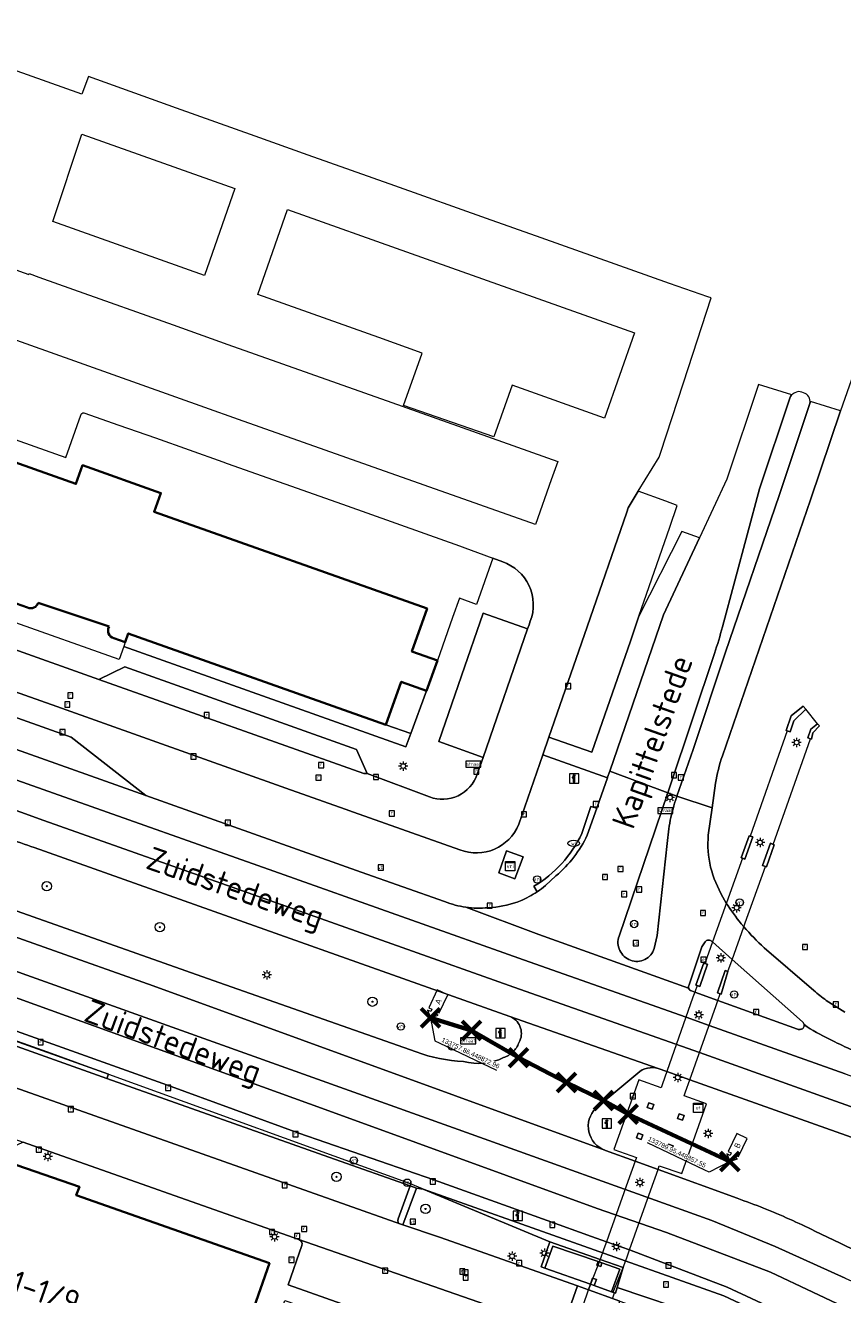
# Model space of a CAD drawing. Header units: metres. Extents: x 16782 to 273682, y 333890 to 591828.
# Tile 5 of 6: x 133714 to 133802, y 448843 to 448979. Entities that reach past the tile are written whole.
import ezdxf
from ezdxf.enums import TextEntityAlignment as Align

# ---------------------------------------------------------------- set-up
doc = ezdxf.new("R2010")
doc.units = ezdxf.units.M
doc.header["$LTSCALE"] = 2
doc.header["$PDMODE"] = 3
doc.header["$PDSIZE"] = 1
for name, color, linetype, lineweight in [('B-OI-GR-BOOM-S', 90, 'Continuous', 25), ('B-OI-GR-GROENVOORZIENING-GV', 80, 'Continuous', 18), ('B-OI-IE-MEUBILAIR_WEGMEUBILAIR-S', 7, 'Continuous', 25), ('B-OI-IE-MEUBILAIR_WEGMEUBILAIR_VERKEERSBORD-S', 7, 'Continuous', 25), ('B-OI-IE-TERREINAFSCHEIDING_KUNSTMATIG_HEKWERK-G', 20, 'IE-TERREINAFSCHEIDING-KUNSTMATIG', 18), ('B-OI-IE-TERREINAFSCHEIDING_KUNSTMATIG_MUUR-GV', 90, 'Continuous', 18), ('B-OI-KL-ET_KAST-S', 10, 'Continuous', 25), ('B-OI-KL-ET_LS_OV_LICHTMAST-S', 190, 'Continuous', 25), ('B-OI-KL-WATER-S', 170, 'Continuous', 25), ('B-OI-KW-KUNSTWERK_DEK-GV', 170, 'Continuous', 18), ('B-OI-KW-KUNSTWERK_PIJLER-GV', 170, 'Continuous', 18), ('B-OI-OG-BEBOUWING-GV', 7, 'Continuous', 35), ('B-OI-OG-BEBOUWING-T18', 10, 'Continuous', 18), ('B-OI-OG-TOPOGRAFIE-T18', 10, 'Continuous', 18), ('B-OI-RI-GWA_RIOOLPUT-S', 30, 'Continuous', 25), ('B-OI-VH-ONVERHARD-GV', 252, 'Continuous', 18), ('B-OI-VH-VERHARDING_GESLOTEN-GV', 252, 'Continuous', 18), ('B-OI-VH-VERHARDING_OPEN-GV', 252, 'Continuous', 18), ('B-OI-VW-VRI-S', 160, 'Continuous', 25), ('BOORLIJN', 1, 'Continuous', 70), ('MAATVOERING', 170, 'Continuous', 18)]:
    doc.layers.add(name, color=color, linetype=linetype, lineweight=lineweight)
doc.styles.add('DrillControl', font='isocpeur.ttf')
doc.styles.add('NLCS-ISO', font='NLCS-ISO.ttf')
doc.styles.add('NLCS-ISO-M200-T50', font='NLCS-ISO.ttf', dxfattribs={"height": 2.5})
doc.styles.get("Standard").update_dxf_attribs({"font": 'arial.ttf'})
doc.linetypes.add('IE-TERREINAFSCHEIDING-KUNSTMATIG', pattern='A,4,[82,NLCS.SHX,S=0.75,R=90,X=0,Y=0],4,-2', length=10)
doc.dimstyles.new('ISO-5_L', dxfattribs={"dimscale": 0.2, "dimtxt": 2.5, "dimasz": 2.5, "dimexe": 1.25, "dimexo": 0.625, "dimtad": 1, "dimjust": 2, "dimtxsty": 'Standard', "dimcen": 2.5, "dimclrd": 256, "dimclre": 256, "dimclrt": 256, "dimadec": 0, "dimazin": 0, "dimtfac": 1, "dimtmove": 0, "dimatfit": 3, "dimfxl": 1, "dimtfill": 1, "dimlwd": -1, "dimlwe": -1, "dimarcsym": 0})

# ---------------------------------------------------------------- blocks, each defined once
blk = doc.blocks.new('SIE-WEG_VERKEERSBORD_STRAATNAAM-SO')
at = {"color": 0, "linetype": 'ByBlock', "lineweight": 18}
blk.add_lwpolyline([(-3.25, -1.25), (3.25, -1.25), (3.25, 1.25), (-3.25, 1.25)], close=True, dxfattribs=at)
at = {"color": 0, "linetype": 'ByBlock', "lineweight": 18, "style": 'NLCS-ISO'}
blk.add_text('straat', height=1.5, dxfattribs=at).set_placement((0, 0.15), align=Align.MIDDLE_CENTER)
blk = doc.blocks.new('SIE-WEG_VERKEERSBORD-SO')
at = {"color": 0, "linetype": 'ByBlock', "lineweight": 18}
blk.add_lwpolyline([(-1.125, -1.125), (1.125, -1.125), (1.125, 1.125), (-1.125, 1.125)], close=True, dxfattribs=at)
at = {"color": 0, "linetype": 'ByBlock', "lineweight": 18, "style": 'NLCS-ISO'}
blk.add_text('vb', height=1.5, dxfattribs=at).set_placement((0, 0), align=Align.MIDDLE_CENTER)
blk = doc.blocks.new('SIE-WEG_VERKEERSBORD_INFORMATIE-SO')
at = {"linetype": 'ByBlock', "lineweight": 18}
h = blk.add_hatch(color=0, dxfattribs=at)
h.dxf.hatch_style = 1
h.paths.add_polyline_path([(0.32, 0.49), (-0.82, 0.49), (-0.82, 0.19), (-0.32, 0.19), (-0.32, -1.62), (0.32, -1.62)])
h = blk.add_hatch(color=0, dxfattribs=at)
h.dxf.hatch_style = 1
edge = h.paths.add_edge_path()
edge.add_arc((0, 1.25), 0.373, 0, 360)
at = {"color": 0, "linetype": 'ByBlock', "lineweight": 18}
for points in [[(-2, -2), (2, -2), (2, 2), (-2, 2)], [(0.32, 0.49), (-0.82, 0.49), (-0.82, 0.19), (-0.32, 0.19), (-0.32, -1.62), (0.32, -1.62)]]:
    blk.add_lwpolyline(points, close=True, dxfattribs=at)
blk.add_circle((0, 1.25), 0.373, dxfattribs=at)
blk = doc.blocks.new('SKL-ET_KAST_ELEKTRA-SO')
at = {"color": 0, "linetype": 'ByBlock', "lineweight": 18}
for points in [[(-2, 2), (2, 2), (2, 1.68), (-2, 1.68)], [(-2, 1.52), (2, 1.52), (2, -2), (-2, -2)]]:
    blk.add_lwpolyline(points, close=True, dxfattribs=at)
at = {"color": 0, "linetype": 'ByBlock', "lineweight": 18, "style": 'NLCS-ISO'}
blk.add_text('et', height=1.5, dxfattribs=at).set_placement((0, 0), align=Align.MIDDLE_CENTER)
blk = doc.blocks.new('SKL-VRI_TERREINKAST-SO')
at = {"lineweight": 18}
for points in [[(-2, 2), (2, 2), (2, 1.68), (-2, 1.68)], [(-2, 1.52), (2, 1.52), (2, -2), (-2, -2)]]:
    blk.add_lwpolyline(points, close=True, dxfattribs=at)
at = {"lineweight": 18, "style": 'NLCS-ISO'}
blk.add_text('vri', height=1.8, dxfattribs=at).set_placement((0, 0), align=Align.MIDDLE_CENTER)
blk = doc.blocks.new('SKL-VRI_PAAL-SO')
at = {"lineweight": 18}
blk.add_circle((0, 0), 1.59, dxfattribs=at)
at = {"lineweight": 18, "style": 'NLCS-ISO'}
blk.add_text('vri', height=1.8, dxfattribs=at).set_placement((-0.06, 0.08), align=Align.MIDDLE_CENTER)
blk = doc.blocks.new('SKL-ET_OV_LICHTMAST-SO')
at = {"color": 0, "linetype": 'ByBlock', "lineweight": 18}
for points in [[(-1.25, 0), (-2, 0)], [(-1.41, 1.41), (-0.88, 0.88)], [(0, 2), (0, 1.25)], [(0.88, 0.88), (1.41, 1.41)], [(2, 0), (1.25, 0)], [(-1.41, -1.41), (-0.88, -0.88)], [(0, -1.25), (0, -2)], [(0.88, -0.88), (1.41, -1.41)]]:
    blk.add_lwpolyline(points, dxfattribs=at)
blk.add_circle((0, 0), 1, dxfattribs=at)
blk = doc.blocks.new('SRI-PUT_INSPECTIEPUT_RIOOLPUT-SO')
at = {"color": 0, "linetype": 'ByBlock', "lineweight": 18}
blk.add_lwpolyline([(-1.12, -1.12), (1.12, -1.12), (1.12, 1.12), (-1.12, 1.12)], close=True, dxfattribs=at)
at = {"color": 0, "linetype": 'ByBlock', "lineweight": 18, "style": 'NLCS-ISO'}
blk.add_text('r', height=1.5, dxfattribs=at).set_placement((0, 0.28), align=Align.MIDDLE_CENTER)
blk = doc.blocks.new('SKL-WATER_WATERLEIDINGPUT-SO')
at = {"color": 0, "linetype": 'ByBlock', "lineweight": 18}
blk.add_ellipse((0, 0), major_axis=(2.5, 0), ratio=0.54, dxfattribs=at)
at = {"color": 0, "linetype": 'ByBlock', "lineweight": 18, "style": 'NLCS-ISO'}
blk.add_text('wl', height=1.5, dxfattribs=at).set_placement((0, 0), align=Align.MIDDLE_CENTER)
blk = doc.blocks.new('SGR-BOOM_01-SO')
at = {"linetype": 'ByBlock', "lineweight": 18}
h = blk.add_hatch(color=0, dxfattribs=at)
h.dxf.hatch_style = 1
edge = h.paths.add_edge_path()
edge.add_arc((0, 0), 0.25, 0, 360)
at = {"color": 0, "linetype": 'ByBlock', "lineweight": 18}
for radius in [2, 0.25]:
    blk.add_circle((0, 0), radius, dxfattribs=at)
blk = doc.blocks.new('A-INTREDE')
at = {"color": 7}
blk.add_lwpolyline([(0, 0), (0.62, 0.62), (0.25, 0.62), (0.25, 0.9), (0.62, 0.9), (0.62, 3.03), (-0.63, 3.03), (-0.63, 0.9), (-0.25, 0.9), (-0.25, 0.62), (-0.63, 0.62)], close=True, dxfattribs=at)
at = {"color": 7, "linetype": 'Continuous', "style": 'DrillControl'}
blk.add_text('A', height=0.625, rotation=90, dxfattribs=at).set_placement((0, 1.65), align=Align.MIDDLE_LEFT)
blk = doc.blocks.new('B-UITTREDE')
at = {"color": 7}
blk.add_lwpolyline([(0, 0), (0.62, 0.62), (0.25, 0.62), (0.25, 0.9), (0.62, 0.9), (0.62, 3.03), (-0.63, 3.03), (-0.63, 0.9), (-0.25, 0.9), (-0.25, 0.62), (-0.63, 0.62)], close=True, dxfattribs=at)
at = {"color": 7, "linetype": 'Continuous', "style": 'DrillControl'}
blk.add_text('B', height=0.625, rotation=90, dxfattribs=at).set_placement((0, 1.65), align=Align.MIDDLE_LEFT)

msp = doc.modelspace()

# ---------------------------------------------------------------- linework, layer by layer
at = {"layer": 'B-OI-GR-GROENVOORZIENING-GV', "flags": 128}
for points in [[(133710.43, 448871.06), (133710.41, 448870.99), (133723.19, 448866.46), (133723.35, 448866.93), (133710.19, 448871.62), (133688.56, 448879.3), (133666.96, 448886.97), (133654.72, 448891.32), (133634.94, 448898.41), (133620.65, 448903.51), (133605.83, 448908.81), (133596.07, 448912.26), (133582.81, 448916.97), (133575.01, 448919.56), (133574.85, 448919.09), (133574.67, 448918.54), (133582.73, 448915.73), (133604.12, 448908.23), (133648.83, 448892.31), (133650.19, 448891.88), (133662.52, 448887.9), (133663.9, 448887.36), (133695.95, 448875.99), (133709.74, 448871.3)], [(133725.48, 448914.18), (133725.15, 448913.23), (133724.99, 448912.78), (133755.22, 448902.03), (133755.75, 448903.45), (133753.09, 448904.39)], [(133781.8, 448863.67), (133781.62, 448863.16), (133781.1, 448863.35), (133781.29, 448863.86)], [(133784.88, 448861.98), (133784.36, 448862.17), (133784.54, 448862.68), (133785.06, 448862.5)], [(133780.12, 448860.59), (133780.64, 448860.4), (133780.46, 448859.9), (133779.94, 448860.08)], [(133783.2, 448858.92), (133783.38, 448859.41), (133783.9, 448859.23), (133783.72, 448858.73)], [(133754.92, 448850.76), (133758.84, 448849.45), (133773.62, 448844.21), (133774.8, 448843.79), (133775.01, 448844.4), (133770.14, 448846.13), (133769.74, 448846.27), (133770.68, 448848.96), (133757.1, 448854.59), (133756.37, 448854.68)], [(133791.64, 448839.14), (133808.49, 448833.07), (133814.29, 448827.94), (133849.44, 448815.41), (133851.78, 448814.58), (133882.02, 448803.45), (133904.42, 448795.32), (133917.34, 448790.59), (133916.45, 448791.56), (133914.7, 448792.46), (133882.8, 448803.77), (133850.75, 448815.1), (133848.58, 448815.97), (133830.8, 448823.7), (133789.31, 448843.15), (133757.1, 448854.59), (133770.68, 448848.96), (133776.07, 448847.06), (133778.54, 448846.18), (133777.88, 448844.05), (133787, 448840.96)], [(133774.8, 448843.79), (133775.3, 448843.61), (133776.5, 448843.19), (133778.18, 448842.59), (133786.54, 448839.62), (133787, 448840.96), (133777.88, 448844.05), (133777.7, 448843.45), (133777.61, 448843.48), (133777.28, 448843.6), (133775.42, 448844.26), (133775.01, 448844.4)]]:
    msp.add_lwpolyline(points, close=True, dxfattribs=at)
for points in [[(133575.19, 448920.05), (133575.01, 448919.56), (133582.81, 448916.97), (133596.07, 448912.26), (133605.83, 448908.81), (133620.65, 448903.51), (133634.94, 448898.41), (133654.72, 448891.32), (133666.96, 448886.97), (133688.56, 448879.3), (133710.19, 448871.62), (133723.35, 448866.93), (133723.19, 448866.46), (133747.59, 448857.81), (133755.71, 448854.93), (133756.37, 448854.68), (133757.1, 448854.59), (133789.31, 448843.15), (133830.8, 448823.7)], [(133809.27, 448834.94), (133800.63, 448838.99), (133789.69, 448844.07), (133784.53, 448846.05), (133779.21, 448848.07), (133776.74, 448848.94), (133775.12, 448849.51), (133770.39, 448851.24), (133758.23, 448855.6), (133743.75, 448860.61), (133729.68, 448865.75), (133692.88, 448878.91), (133652.04, 448893.34), (133646.58, 448895.28), (133606.53, 448909.52), (133589.74, 448915.44), (133580.76, 448918.45), (133577.26, 448919.5)], [(133766.38, 448873.12), (133738.99, 448882.83), (133715.38, 448891.21)], [(133709.99, 448885.63), (133734.59, 448876.96), (133756.34, 448869.3)], [(133767.34, 448870.28), (133767.46, 448870.51)], [(133924.81, 448816.35), (133922.61, 448817.54), (133920.29, 448818.49), (133883.41, 448831.59), (133837.1, 448848.04), (133800.24, 448861.12), (133785.67, 448866.31), (133783.21, 448867.19), (133782.29, 448867.52)], [(133780.1, 448867.03), (133775.59, 448863.26)], [(133776.55, 448858.76), (133776.63, 448858.73), (133779.8, 448857.58), (133782.26, 448856.69), (133790.76, 448853.61)], [(133799.08, 448850.1), (133801.79, 448848.81), (133812.59, 448843.5)]]:
    msp.add_lwpolyline(points, dxfattribs=at)
at = {"layer": 'B-OI-GR-GROENVOORZIENING-GV'}
for points in [[(133715.38, 448891.21, 0.008226), (133712.51, 448892.2)], [(133767.46, 448872.05, 0.201669), (133766.38, 448873.12)], [(133767.46, 448870.51, 0.201954), (133767.46, 448872.05)], [(133766.7, 448869.3, 0.111792), (133767.34, 448870.28)], [(133756.34, 448869.3, 0.07933), (133761.42, 448868.29)], [(133765.7, 448868.69, 0.111183), (133766.7, 448869.3)], [(133761.42, 448868.29, 0.18192), (133765.7, 448868.69)], [(133781.12, 448867.57, 0.13223), (133780.1, 448867.03)], [(133782.29, 448867.52, 0.131117), (133781.12, 448867.57)], [(133775.59, 448863.26, 0.255711), (133774.85, 448860.73)], [(133774.85, 448860.73, 0.253042), (133776.55, 448858.76)], [(133790.76, 448853.61, -0.008931), (133793.58, 448852.55)], [(133793.58, 448852.55, -0.019922), (133799.08, 448850.1)]]:
    msp.add_lwpolyline(points, format="xyb", dxfattribs=at)
at = {"layer": 'B-OI-IE-TERREINAFSCHEIDING_KUNSTMATIG_HEKWERK-G', "flags": 128}
msp.add_lwpolyline([(133585.69, 448916.18), (133632.62, 448899.42), (133672.39, 448885.13), (133717.22, 448869.16), (133723.35, 448866.93), (133755.71, 448855.19), (133770.68, 448848.96)], dxfattribs=at)
at = {"layer": 'B-OI-IE-TERREINAFSCHEIDING_KUNSTMATIG_MUUR-GV', "flags": 128}
msp.add_lwpolyline([(133776.25, 448846.68), (133778.15, 448846.01), (133777.28, 448843.6), (133777.61, 448843.48), (133777.7, 448843.45), (133777.88, 448844.05), (133778.54, 448846.18), (133776.07, 448847.06), (133770.68, 448848.96), (133769.74, 448846.27), (133770.14, 448846.13), (133770.97, 448848.49), (133775.84, 448846.82)], close=True, dxfattribs=at)
at = {"layer": 'B-OI-KW-KUNSTWERK_DEK-GV', "flags": 128}
msp.add_lwpolyline([(133777.38, 448842.83), (133777.61, 448843.48), (133777.45, 448843.54), (133778.54, 448846.18), (133778.91, 448847.23), (133779.21, 448848.07), (133781.49, 448854.53), (133782.26, 448856.69), (133782.4, 448857.11), (133784.81, 448856.26), (133787.46, 448863.74), (133785.06, 448864.59), (133785.22, 448865.04), (133785.67, 448866.31), (133788.49, 448874.3), (133788.67, 448874.82), (133788.93, 448875.54), (133788.62, 448875.65), (133789.46, 448878.03), (133789.76, 448877.92), (133790.21, 448879.19), (133791.46, 448882.72), (133791.62, 448883.16), (133793.77, 448889.2), (133793.47, 448889.31), (133794.31, 448891.67), (133794.61, 448891.56), (133798.61, 448902.88), (133798.32, 448902.98), (133798.64, 448903.9), (133799.37, 448904.49), (133798.1, 448906.05), (133796.82, 448904.81), (133796.42, 448903.63), (133796.12, 448903.73), (133792.14, 448892.45), (133792.43, 448892.35), (133791.58, 448889.98), (133791.3, 448890.08), (133789.59, 448885.28), (133788.1, 448881.1), (133787.29, 448878.8), (133787.58, 448878.7), (133786.74, 448876.32), (133786.45, 448876.43), (133786.2, 448875.71), (133786.01, 448875.17), (133783.21, 448867.19), (133782.75, 448865.9), (133782.6, 448865.47), (133780.2, 448866.32), (133777.54, 448858.84), (133779.95, 448857.98), (133779.8, 448857.58), (133779.03, 448855.41), (133776.74, 448848.94), (133776.47, 448848.18), (133776.07, 448847.06), (133775.01, 448844.4), (133774.79, 448843.75), (133773.09, 448838.83)], dxfattribs=at)
at = {"layer": 'B-OI-KW-KUNSTWERK_PIJLER-GV', "flags": 128}
for points in [[(133796.42, 448903.63), (133796.82, 448904.81), (133798.1, 448906.05), (133797.83, 448906.38), (133796.55, 448905.34), (133796.01, 448903.77), (133796.12, 448903.73)], [(133798.72, 448902.84), (133798.87, 448903.53), (133799.57, 448904.25), (133799.37, 448904.49), (133798.64, 448903.9), (133798.32, 448902.98), (133798.61, 448902.88)], [(133792.14, 448892.45), (133792.03, 448892.49), (133791.19, 448890.12), (133791.3, 448890.08), (133791.58, 448889.98), (133792.43, 448892.35)], [(133793.88, 448889.16), (133794.72, 448891.52), (133794.61, 448891.56), (133794.31, 448891.67), (133793.47, 448889.31), (133793.77, 448889.2)], [(133786.74, 448876.32), (133787.58, 448878.7), (133787.29, 448878.8), (133787.18, 448878.84), (133786.33, 448876.47), (133786.45, 448876.43)], [(133789.46, 448878.03), (133788.62, 448875.65), (133788.93, 448875.54), (133789.04, 448875.5), (133789.76, 448877.92)], [(133781.29, 448863.86), (133781.1, 448863.35), (133781.62, 448863.16), (133781.8, 448863.67)], [(133785.06, 448862.5), (133784.54, 448862.68), (133784.36, 448862.17), (133784.88, 448861.98)], [(133779.94, 448860.08), (133780.46, 448859.9), (133780.64, 448860.4), (133780.12, 448860.59)], [(133783.72, 448858.73), (133783.9, 448859.23), (133783.38, 448859.41), (133783.2, 448858.92)], [(133775.7, 448846.45), (133776.12, 448846.3), (133776.25, 448846.68), (133775.84, 448846.82)], [(133775.65, 448844.92), (133775.25, 448845.06), (133775.01, 448844.4), (133775.42, 448844.26)]]:
    msp.add_lwpolyline(points, close=True, dxfattribs=at)
at = {"layer": 'B-OI-OG-BEBOUWING-GV', "flags": 128}
for points in [[(133723.92, 448913.67), (133725.15, 448913.23), (133725.48, 448914.18), (133753.09, 448904.39), (133754.73, 448908.99), (133757.45, 448908.03), (133758.61, 448911.27), (133755.88, 448912.24), (133757.51, 448916.84), (133728.25, 448927.22), (133728.97, 448929.23), (133720.57, 448932.21), (133719.86, 448930.21), (133690.61, 448940.58)], [(133713.46, 448917.38), (133714.69, 448916.95)], [(133715.82, 448917.45), (133723.41, 448914.91)], [(133707.13, 448850.59), (133706.69, 448849.36), (133703.57, 448850.46), (133700.45, 448851.56), (133698.77, 448846.79), (133699.35, 448846.59), (133695.35, 448835.21), (133697.93, 448834.31), (133697.13, 448832.02), (133699.83, 448831.06), (133703.16, 448829.89), (133705, 448829.23), (133707.17, 448828.47), (133712.01, 448842.14), (133725.5, 448837.4), (133736.08, 448833.69), (133736.3, 448834.32), (133740.61, 448846.64), (133719.9, 448853.93), (133720.23, 448854.85), (133712.6, 448857.5), (133711.54, 448854.42), (133710.47, 448851.3), (133709.23, 448851.72)]]:
    msp.add_lwpolyline(points, dxfattribs=at)
at = {"layer": 'B-OI-OG-BEBOUWING-GV'}
for points in [[(133714.69, 448916.95, 0.439941), (133715.82, 448917.45)], [(133723.41, 448914.91, 0.481014), (133723.92, 448913.67)]]:
    msp.add_lwpolyline(points, format="xyb", dxfattribs=at)
at = {"layer": 'B-OI-VH-ONVERHARD-GV', "flags": 128}
for points in [[(133805.74, 448949.22), (133801.83, 448938.03), (133798.6, 448928.5), (133789.16, 448901.04)], [(133788.44, 448898.11), (133788.07, 448895.48), (133787.65, 448892.53)], [(133789.2, 448885.89), (133789.58, 448885.27)], [(133791.19, 448883.05), (133791.46, 448882.72)], [(133793.65, 448880.47), (133798.97, 448875.89)], [(133800.3, 448874.82), (133802.27, 448873.57)]]:
    msp.add_lwpolyline(points, dxfattribs=at)
for points in [[(133796.12, 448903.73), (133796.01, 448903.77), (133796.55, 448905.34), (133797.83, 448906.38), (133798.1, 448906.05), (133796.82, 448904.81), (133796.42, 448903.63)], [(133798.61, 448902.88), (133798.32, 448902.98), (133798.64, 448903.9), (133799.37, 448904.49), (133799.57, 448904.25), (133798.87, 448903.53), (133798.72, 448902.84)], [(133792.43, 448892.35), (133791.58, 448889.98), (133791.3, 448890.08), (133791.19, 448890.12), (133792.03, 448892.49), (133792.14, 448892.45)], [(133793.77, 448889.2), (133793.47, 448889.31), (133794.31, 448891.67), (133794.61, 448891.56), (133794.72, 448891.52), (133793.88, 448889.16)]]:
    msp.add_lwpolyline(points, close=True, dxfattribs=at)
at = {"layer": 'B-OI-VH-ONVERHARD-GV'}
for points in [[(133789.16, 448901.04, 0.050212), (133788.44, 448898.11)], [(133787.65, 448892.53, 0.079505), (133787.89, 448889.12)], [(133787.89, 448889.12, 0.055735), (133789.2, 448885.89)], [(133789.58, 448885.27, -0.236068), (133789.58, 448885.27)], [(133789.58, 448885.27, 0.030291), (133791.19, 448883.05)], [(133791.46, 448882.72, 0.034296), (133793.65, 448880.47)], [(133798.97, 448875.89, 0.022033), (133800.3, 448874.82)]]:
    msp.add_lwpolyline(points, format="xyb", dxfattribs=at)
at = {"layer": 'B-OI-VH-VERHARDING_GESLOTEN-GV', "flags": 128}
for points in [[(133759.39, 448885.42), (133750.44, 448888.57), (133727.34, 448896.79), (133658.58, 448921.23), (133652.93, 448923.22), (133646.83, 448925.41), (133590.89, 448945.33), (133590.04, 448942.75)], [(133589.98, 448942.57), (133596.52, 448940.18), (133629.6, 448928.43), (133693.25, 448905.63), (133717.45, 448897.05), (133741.07, 448888.67), (133768.45, 448878.96), (133785.26, 448873.03), (133787.75, 448872.15), (133802.31, 448866.96), (133839.17, 448853.88), (133885.48, 448837.43), (133919.95, 448824.88), (133940.98, 448817.46), (133940.39, 448820.97), (133939.91, 448821.14), (133938.99, 448821.47), (133938.37, 448821.69), (133916.54, 448829.41)], [(133796.6, 448939.75), (133793.02, 448940.87), (133789.65, 448930.73), (133786.71, 448924.43), (133782.86, 448916.17), (133777.08, 448899.41), (133783.32, 448897.1)], [(133939.72, 448811.57), (133940.66, 448811.21), (133942.08, 448810.71), (133941.64, 448813.54), (133941.5, 448814.4), (133921.32, 448821.41), (133884.45, 448834.51), (133838.14, 448850.96), (133801.27, 448864.04), (133786.71, 448869.23), (133767.41, 448876.04), (133740.03, 448885.75), (133716.41, 448894.13), (133680.57, 448907.09), (133628.57, 448925.51), (133599.03, 448936), (133588.94, 448939.5), (133588.1, 448937.01), (133587.94, 448936.51), (133597.37, 448933.21), (133627.53, 448922.59), (133679.59, 448904.15), (133711.08, 448892.66), (133712.51, 448892.2)], [(133789.16, 448901.04), (133798.6, 448928.5), (133801.83, 448938.03), (133798.6, 448939.04), (133798.54, 448938.84), (133795.24, 448928.96), (133789.49, 448912.16), (133786.04, 448901.73), (133784.29, 448896.74), (133788.07, 448895.48)], [(133789.18, 448914.87), (133793.15, 448929.68), (133796.38, 448939.4)], [(133580.37, 448928.83), (133579.35, 448925.78), (133580.43, 448925.24), (133607.8, 448915.54), (133652.57, 448899.61), (133697.6, 448883.61), (133760.32, 448861.18), (133788.04, 448851.22), (133794.82, 448848.43), (133802.33, 448845.05), (133824.68, 448834.99), (133856.11, 448823.8), (133911.88, 448804.24), (133943.15, 448793.08), (133943.19, 448795.5), (133943.16, 448796.38), (133934.99, 448799.32), (133923.69, 448803.12), (133902.57, 448810.62), (133865.27, 448823.66), (133829.34, 448836.7)], [(133802.33, 448845.05), (133794.82, 448848.43), (133788.04, 448851.22), (133760.32, 448861.18), (133697.6, 448883.61), (133652.57, 448899.61), (133607.8, 448915.54), (133580.43, 448925.24), (133579.35, 448925.78), (133578.36, 448922.8), (133588.1, 448919.59), (133603.64, 448914.15), (133626.92, 448905.88), (133670.46, 448890.41), (133713.77, 448874.99), (133746.58, 448863.12), (133775.73, 448852.51), (133783.16, 448849.95), (133794.3, 448845.69), (133803.38, 448841.42)], [(133658.58, 448921.23), (133727.34, 448896.79), (133719.36, 448903.07), (133674.46, 448919.03)], [(133783.32, 448897.1), (133783.58, 448897.85), (133788.32, 448912.01)], [(133803.38, 448841.42), (133794.3, 448845.69), (133783.16, 448849.95), (133775.73, 448852.51), (133746.58, 448863.12), (133713.77, 448874.99), (133670.46, 448890.41), (133626.92, 448905.88)], [(133777.38, 448842.83), (133777.61, 448843.48), (133777.45, 448843.54), (133778.54, 448846.18), (133778.91, 448847.23), (133779.21, 448848.07), (133781.49, 448854.53), (133782.26, 448856.69), (133782.4, 448857.11), (133784.81, 448856.26), (133787.46, 448863.74), (133785.06, 448864.59), (133785.22, 448865.04), (133785.67, 448866.31), (133788.49, 448874.3), (133788.67, 448874.82), (133788.93, 448875.54), (133788.62, 448875.65), (133789.46, 448878.03), (133789.76, 448877.92), (133790.21, 448879.19), (133791.46, 448882.72), (133791.62, 448883.16), (133793.77, 448889.2), (133793.47, 448889.31), (133794.31, 448891.67), (133794.61, 448891.56), (133798.61, 448902.88), (133798.32, 448902.98), (133798.64, 448903.9), (133799.37, 448904.49), (133798.1, 448906.05), (133796.82, 448904.81), (133796.42, 448903.63), (133796.12, 448903.73), (133792.14, 448892.45), (133792.43, 448892.35), (133791.58, 448889.98), (133791.3, 448890.08), (133789.59, 448885.28), (133788.1, 448881.1), (133787.29, 448878.8), (133787.58, 448878.7), (133786.74, 448876.32), (133786.45, 448876.43), (133786.2, 448875.71), (133786.01, 448875.17), (133783.21, 448867.19), (133782.75, 448865.9), (133782.6, 448865.47), (133780.2, 448866.32), (133777.54, 448858.84), (133779.95, 448857.98), (133779.8, 448857.58), (133779.03, 448855.41), (133776.74, 448848.94), (133776.47, 448848.18), (133776.07, 448847.06), (133775.01, 448844.4), (133774.79, 448843.75), (133773.09, 448838.83)], [(133778.08, 448881.73), (133783.32, 448897.1), (133777.08, 448899.41), (133776.86, 448898.78), (133776.83, 448898.69), (133775.98, 448896.28), (133775.69, 448895.45), (133774.68, 448892.55)], [(133788.07, 448895.48), (133788.44, 448898.11)], [(133787.65, 448892.53), (133788.07, 448895.48), (133784.29, 448896.74), (133784.23, 448896.58)], [(133646.58, 448895.28), (133652.04, 448893.34), (133692.88, 448878.91), (133729.68, 448865.75), (133743.75, 448860.61), (133758.23, 448855.6), (133770.39, 448851.24), (133775.12, 448849.51), (133776.74, 448848.94), (133779.21, 448848.07), (133784.53, 448846.05), (133789.69, 448844.07), (133800.63, 448838.99), (133809.27, 448834.94)], [(133790.76, 448853.61), (133782.26, 448856.69), (133779.8, 448857.58), (133776.63, 448858.73), (133776.55, 448858.76), (133728.16, 448876.38), (133681.36, 448892.96)], [(133696.53, 448889.58), (133684.79, 448892.15), (133681.36, 448892.96), (133728.16, 448876.38), (133776.55, 448858.76)], [(133715.38, 448891.21), (133738.99, 448882.83), (133766.38, 448873.12), (133782.29, 448867.52), (133783.21, 448867.19), (133785.67, 448866.31), (133800.24, 448861.12), (133837.1, 448848.04), (133883.41, 448831.59), (133920.29, 448818.49), (133922.61, 448817.54), (133924.81, 448816.35), (133939.34, 448811.61)], [(133783.24, 448891.66), (133782.18, 448881.79), (133781.84, 448880.41)], [(133771.32, 448888.18), (133770.21, 448887.16)], [(133756.34, 448869.3), (133734.59, 448876.96), (133709.99, 448885.63)], [(133789.58, 448885.27), (133789.2, 448885.89)], [(133785.54, 448876.15), (133769.47, 448881.89), (133761.66, 448884.82)], [(133761.66, 448884.82), (133769.47, 448881.89), (133785.54, 448876.15)], [(133764.47, 448884.79), (133764.03, 448884.76)], [(133791.46, 448882.72), (133791.19, 448883.05)], [(133785.59, 448876.49), (133786.96, 448880.57), (133787.31, 448881.1)], [(133788.04, 448881.16), (133788.1, 448881.1), (133790.22, 448879.22), (133797.75, 448872.54)], [(133798.97, 448875.89), (133793.65, 448880.47)], [(133797.21, 448871.73), (133788.67, 448874.82), (133786.2, 448875.71), (133785.85, 448875.84)], [(133802.27, 448873.57), (133800.3, 448874.82)], [(133782.29, 448867.52), (133766.38, 448873.12)], [(133767.46, 448870.51), (133767.34, 448870.28)], [(133775.59, 448863.26), (133780.1, 448867.03)], [(133812.59, 448843.5), (133801.79, 448848.81), (133799.08, 448850.1)]]:
    msp.add_lwpolyline(points, dxfattribs=at)
at = {"layer": 'B-OI-VH-VERHARDING_GESLOTEN-GV'}
for points in [[(133796.38, 448939.4, -0.112654), (133796.6, 448939.75)], [(133788.32, 448912.01, 0.008992), (133789.18, 448914.87)], [(133788.44, 448898.11, -0.050212), (133789.16, 448901.04)], [(133784.23, 448896.58, 0.0148), (133783.87, 448895.37)], [(133783.87, 448895.37, 0.015369), (133783.58, 448894.14)], [(133783.58, 448894.14, 0.030692), (133783.24, 448891.66)], [(133712.51, 448892.2, -0.008226), (133715.38, 448891.21)], [(133774.68, 448892.55, -0.104238), (133771.32, 448888.18)], [(133787.89, 448889.12, -0.079505), (133787.65, 448892.53)], [(133789.2, 448885.89, -0.055735), (133787.89, 448889.12)], [(133769.31, 448886.48, -0.050639), (133767.52, 448885.52)], [(133770.21, 448887.16, -0.027881), (133769.31, 448886.48)], [(133761.66, 448884.82, -0.056942), (133759.39, 448885.42)], [(133767.52, 448885.52, -0.078364), (133764.47, 448884.79)], [(133791.19, 448883.05, -0.030291), (133789.58, 448885.27)], [(133789.58, 448885.27, 0.236068), (133789.58, 448885.27)], [(133764.03, 448884.76, -0.058195), (133761.66, 448884.82)], [(133793.65, 448880.47, -0.034296), (133791.46, 448882.72)], [(133778.17, 448880.18, -0.199851), (133778.08, 448881.73)], [(133787.31, 448881.1, -0.222717), (133787.68, 448881.29)], [(133787.68, 448881.29, -0.204272), (133788.04, 448881.16)], [(133779.3, 448879.14, -0.196511), (133778.17, 448880.18)], [(133781.84, 448880.41, -0.212985), (133780.85, 448879.21)], [(133780.85, 448879.21, -0.211415), (133779.3, 448879.14)], [(133785.54, 448876.15, -0.213239), (133785.59, 448876.49)], [(133785.85, 448875.84, -0.277335), (133785.54, 448876.15)], [(133800.3, 448874.82, -0.022033), (133798.97, 448875.89)], [(133766.38, 448873.12, -0.201669), (133767.46, 448872.05)], [(133767.46, 448872.05, -0.201954), (133767.46, 448870.51)], [(133797.57, 448871.73, -0.154071), (133797.21, 448871.73)], [(133797.86, 448871.93, -0.216726), (133797.57, 448871.73)], [(133797.75, 448872.54, -0.185047), (133797.92, 448872.23)], [(133797.92, 448872.23, -0.161669), (133797.86, 448871.93)], [(133800.66, 448870.69, -0.052828), (133797.92, 448872.23)], [(133797.92, 448872.23, 0.052828), (133800.66, 448870.69)], [(133767.34, 448870.28, -0.111792), (133766.7, 448869.3)], [(133805.17, 448868.78, -0.054839), (133800.66, 448870.69)], [(133800.66, 448870.69, 0.054839), (133805.17, 448868.78)], [(133761.42, 448868.29, -0.07933), (133756.34, 448869.3)], [(133766.7, 448869.3, -0.111183), (133765.7, 448868.69)], [(133765.7, 448868.69, -0.18192), (133761.42, 448868.29)], [(133780.1, 448867.03, -0.13223), (133781.12, 448867.57)], [(133781.12, 448867.57, -0.131117), (133782.29, 448867.52)], [(133774.85, 448860.73, -0.255711), (133775.59, 448863.26)], [(133776.55, 448858.76, -0.253042), (133774.85, 448860.73)], [(133793.58, 448852.55, 0.008931), (133790.76, 448853.61)], [(133799.08, 448850.1, 0.019922), (133793.58, 448852.55)]]:
    msp.add_lwpolyline(points, format="xyb", dxfattribs=at)
at = {"layer": 'B-OI-VH-VERHARDING_GESLOTEN-GV', "flags": 128}
for points in [[(133781.8, 448863.67), (133781.62, 448863.16), (133781.1, 448863.35), (133781.29, 448863.86)], [(133784.88, 448861.98), (133784.36, 448862.17), (133784.54, 448862.68), (133785.06, 448862.5)], [(133780.12, 448860.59), (133780.64, 448860.4), (133780.46, 448859.9), (133779.94, 448860.08)], [(133783.2, 448858.92), (133783.38, 448859.41), (133783.9, 448859.23), (133783.72, 448858.73)], [(133777.28, 448843.6), (133778.15, 448846.01), (133776.25, 448846.68), (133776.12, 448846.3), (133775.7, 448846.45), (133775.84, 448846.82), (133770.97, 448848.49), (133770.14, 448846.13), (133775.01, 448844.4), (133775.25, 448845.06), (133775.65, 448844.92), (133775.42, 448844.26)]]:
    msp.add_lwpolyline(points, close=True, dxfattribs=at)
at = {"layer": 'B-OI-VH-VERHARDING_OPEN-GV', "flags": 128}
for points in [[(133767.33, 448893.71), (133769.9, 448901.16), (133770.55, 448903.04), (133774.68, 448914.9), (133778.91, 448927.18), (133779.06, 448927.63), (133780.14, 448929.42), (133782.37, 448933.09), (133782.52, 448933.52), (133784.99, 448941.05), (133787.96, 448950.14), (133787.6, 448950.27), (133783.48, 448951.71), (133769.72, 448956.59), (133763.86, 448958.66), (133754.04, 448962.17), (133744.77, 448965.45), (133739.07, 448967.49), (133730.66, 448970.5), (133721.21, 448973.87), (133720.51, 448972), (133699.78, 448979.37)], [(133689.76, 448952.97), (133686.7, 448944.31), (133690.03, 448943.12), (133696.38, 448940.99), (133704.44, 448938.12), (133718.77, 448933.03), (133720.39, 448937.56)], [(133802.31, 448866.96), (133787.75, 448872.15), (133785.26, 448873.03), (133768.45, 448878.96), (133741.07, 448888.67), (133717.45, 448897.05), (133693.25, 448905.63), (133629.6, 448928.43), (133596.52, 448940.18), (133589.98, 448942.57), (133589.16, 448940.13), (133588.94, 448939.5), (133599.03, 448936), (133628.57, 448925.51), (133680.57, 448907.09), (133716.41, 448894.13), (133740.03, 448885.75), (133767.41, 448876.04), (133786.71, 448869.23), (133801.27, 448864.04), (133838.14, 448850.96)], [(133797.86, 448939.98), (133797.67, 448940.03)], [(133783.32, 448897.1), (133784.29, 448896.74), (133786.04, 448901.73), (133789.49, 448912.16), (133795.24, 448928.96), (133798.54, 448938.84)], [(133796.38, 448939.4), (133793.15, 448929.68), (133789.18, 448914.87)], [(133720.72, 448937.84), (133724.48, 448936.49), (133728.39, 448935.13), (133735.61, 448932.59), (133736.08, 448932.41), (133748.44, 448928.02), (133759.87, 448923.97), (133760.59, 448923.71), (133764.54, 448922.24), (133765.61, 448921.85)], [(133761.01, 448890.97), (133749.62, 448895.02), (133748.74, 448895.33), (133748.71, 448895.32), (133742.38, 448897.58), (133717.8, 448906.34), (133712.69, 448908.17), (133677.03, 448920.8), (133678.44, 448924.73), (133679.18, 448926.81), (133688.05, 448923.67), (133711.36, 448915.48), (133712.7, 448912.67), (133722.32, 448909.25), (133725.09, 448910.59), (133749.93, 448901.74), (133751.09, 448899.17), (133757.77, 448896.65)], [(133757.77, 448896.65), (133751.09, 448899.17), (133750.71, 448899.16), (133722.32, 448909.25), (133712.7, 448912.67), (133678.44, 448924.73), (133677.03, 448920.8), (133712.69, 448908.17), (133717.8, 448906.34), (133742.38, 448897.58), (133748.71, 448895.32), (133748.74, 448895.33), (133749.62, 448895.02), (133761.01, 448890.97)], [(133765.61, 448921.85), (133764.54, 448922.24), (133762.79, 448917.29), (133760.98, 448917.95), (133760.23, 448915.88), (133758.61, 448911.27), (133757.45, 448908.03), (133755.75, 448903.45), (133755.22, 448902.03), (133724.99, 448912.78), (133724.49, 448911.37), (133712.81, 448915.53)], [(133674.46, 448919.03), (133719.36, 448903.07), (133727.34, 448896.79), (133750.44, 448888.57), (133759.39, 448885.42)], [(133762.87, 448899.08), (133763.5, 448900.88), (133758.76, 448902.58), (133761.2, 448909.62), (133763.53, 448916.33), (133768.26, 448914.66), (133768.45, 448915.09), (133768.57, 448915.48)], [(133768.57, 448915.48), (133768.45, 448915.09), (133768.26, 448914.66), (133763.5, 448900.88), (133762.87, 448899.08)], [(133788.32, 448912.01), (133783.58, 448897.85), (133783.32, 448897.1)], [(133774.1, 448892.71), (133775.07, 448895.63), (133775.69, 448895.45), (133775.98, 448896.28), (133776.83, 448898.69), (133769.9, 448901.16), (133767.33, 448893.71)], [(133783.32, 448897.1), (133778.08, 448881.73)], [(133784.23, 448896.58), (133784.29, 448896.74), (133783.32, 448897.1)], [(133774.68, 448892.55), (133775.69, 448895.45), (133775.07, 448895.63), (133774.1, 448892.71)], [(133781.84, 448880.41), (133782.18, 448881.79), (133783.24, 448891.66)], [(133770.21, 448887.16), (133771.32, 448888.18)], [(133768.96, 448887.06), (133769.31, 448886.48)], [(133769.31, 448886.48), (133768.96, 448887.06)], [(133764.03, 448884.76), (133764.47, 448884.79)], [(133787.31, 448881.1), (133786.96, 448880.57), (133785.59, 448876.49)], [(133797.75, 448872.54), (133790.22, 448879.22), (133788.1, 448881.1), (133788.04, 448881.16)], [(133785.85, 448875.84), (133786.2, 448875.71), (133788.67, 448874.82), (133797.21, 448871.73)], [(133743.77, 448849.2), (133714.2, 448859.64), (133712.77, 448858.95), (133710.94, 448858.08), (133712.6, 448857.5), (133720.23, 448854.85), (133719.9, 448853.93), (133740.61, 448846.64), (133736.3, 448834.32), (133739.02, 448833.35), (133742.27, 448842.65), (133747.25, 448840.94), (133771.2, 448832.47), (133773.13, 448831.79), (133807.8, 448819.52)], [(133769.71, 448839.68), (133768.17, 448835.35), (133761.35, 448837.75), (133755.35, 448839.83), (133742.62, 448844.33), (133744.07, 448848.56)], [(133744.07, 448848.56), (133742.62, 448844.33), (133755.35, 448839.83), (133761.35, 448837.75), (133768.17, 448835.35), (133769.71, 448839.68)], [(133770.12, 448840.01), (133743.77, 448849.2)]]:
    msp.add_lwpolyline(points, dxfattribs=at)
for points in [[(133717.39, 448958.33), (133720.48, 448967.71), (133736.89, 448961.87), (133733.64, 448952.55)], [(133756.99, 448944.24), (133752.33, 448945.9), (133739.35, 448950.53), (133742.54, 448959.63), (133755.8, 448954.91), (133779.73, 448946.41), (133776.54, 448937.27), (133766.63, 448940.8), (133764.65, 448935.24), (133754.99, 448938.62)], [(133712.41, 448945.97), (133710.17, 448939.76), (133708.28, 448940.42), (133712.92, 448953.34), (133714.81, 448952.65), (133714.85, 448952.76), (133715.9, 448952.39), (133719.62, 448951.06), (133730.27, 448947.26), (133736.14, 448945.17), (133753.71, 448938.93), (133771.53, 448932.61), (133770.79, 448930.63), (133769.11, 448925.86), (133751.22, 448932.17), (133737.3, 448937.1), (133733.67, 448938.4), (133717.14, 448944.29)], [(133784.32, 448927.89), (133783.09, 448928.37), (133780.14, 448929.42), (133779.06, 448927.63), (133778.91, 448927.18), (133774.68, 448914.9), (133770.55, 448903.04), (133775.17, 448901.43), (133779.3, 448913.35), (133780.22, 448916.02), (133783.52, 448925.57)], [(133775.17, 448901.43), (133770.55, 448903.04), (133769.9, 448901.16), (133776.83, 448898.69), (133776.86, 448898.78), (133777.08, 448899.41), (133782.86, 448916.17), (133786.71, 448924.43), (133784.82, 448925.1), (133780.22, 448916.02), (133779.3, 448913.35)], [(133763.53, 448916.33), (133761.2, 448909.62), (133758.76, 448902.58), (133763.5, 448900.88), (133768.26, 448914.66)], [(133751.09, 448899.17), (133749.93, 448901.74), (133725.09, 448910.59), (133722.32, 448909.25), (133750.71, 448899.16)], [(133755.75, 448903.45), (133757.45, 448908.03), (133754.73, 448908.99), (133753.09, 448904.39)], [(133765.19, 448888.52), (133766.91, 448887.87), (133767.79, 448890.21), (133766.02, 448890.88)], [(133766.02, 448890.88), (133767.79, 448890.21), (133766.91, 448887.87), (133765.19, 448888.52)], [(133786.45, 448876.43), (133786.33, 448876.47), (133787.18, 448878.84), (133787.29, 448878.8), (133787.58, 448878.7), (133786.74, 448876.32)], [(133789.76, 448877.92), (133789.04, 448875.5), (133788.93, 448875.54), (133788.62, 448875.65), (133789.46, 448878.03)], [(133754.42, 448851.42), (133755.71, 448854.93), (133747.59, 448857.81), (133723.19, 448866.46), (133710.41, 448870.99), (133709.12, 448867.45), (133709.04, 448867.27), (133708.88, 448867.13), (133708.71, 448867.11), (133708.62, 448867.14), (133754.68, 448850.84), (133754.53, 448850.92), (133754.41, 448851.03), (133754.37, 448851.23)], [(133771.92, 448839.37), (133773.62, 448844.21), (133758.84, 448849.45), (133754.92, 448850.76), (133754.68, 448850.84), (133708.62, 448867.14), (133708.54, 448867.16), (133708.3, 448867.24), (133706.97, 448867.72), (133705.36, 448862.76), (133707.53, 448862.01), (133707.7, 448861.92), (133714.2, 448859.64), (133743.77, 448849.2), (133770.12, 448840.01), (133770.3, 448839.95)], [(133756.37, 448854.68), (133755.71, 448854.93), (133754.42, 448851.42), (133754.37, 448851.23), (133754.41, 448851.03), (133754.53, 448850.92), (133754.68, 448850.84), (133754.92, 448850.76)], [(133774.8, 448838.36), (133776.46, 448837.78), (133778.18, 448842.59), (133776.5, 448843.19), (133775.3, 448843.61), (133774.8, 448843.79), (133773.62, 448844.21), (133771.92, 448839.37), (133773.57, 448838.8)]]:
    msp.add_lwpolyline(points, close=True, dxfattribs=at)
at = {"layer": 'B-OI-VH-VERHARDING_OPEN-GV'}
for points in [[(133796.6, 448939.75, 0.112654), (133796.38, 448939.4)], [(133796.93, 448939.97, 0.10714), (133796.6, 448939.75)], [(133797.67, 448940.03, 0.262502), (133796.93, 448939.97)], [(133798.54, 448938.84, 0.39038), (133797.86, 448939.98)], [(133720.39, 448937.56, -0.324609), (133720.72, 448937.84)], [(133765.61, 448921.85, -0.422312), (133768.57, 448915.48)], [(133768.57, 448915.48, 0.422312), (133765.61, 448921.85)], [(133789.18, 448914.87, -0.008992), (133788.32, 448912.01)], [(133762.87, 448899.08, -0.428109), (133757.77, 448896.65)], [(133757.77, 448896.65, 0.428109), (133762.87, 448899.08)], [(133783.87, 448895.37, -0.0148), (133784.23, 448896.58)], [(133783.58, 448894.14, -0.015369), (133783.87, 448895.37)], [(133761.01, 448890.97, 0.409537), (133767.33, 448893.71)], [(133767.33, 448893.71, -0.409537), (133761.01, 448890.97)], [(133783.24, 448891.66, -0.030692), (133783.58, 448894.14)], [(133774.1, 448892.71, -0.145718), (133768.96, 448887.06)], [(133768.96, 448887.06, 0.145718), (133774.1, 448892.71)], [(133771.32, 448888.18, 0.104238), (133774.68, 448892.55)], [(133767.52, 448885.52, 0.050639), (133769.31, 448886.48)], [(133769.31, 448886.48, 0.027881), (133770.21, 448887.16)], [(133759.39, 448885.42, 0.056942), (133761.66, 448884.82)], [(133764.47, 448884.79, 0.078364), (133767.52, 448885.52)], [(133761.66, 448884.82, 0.058195), (133764.03, 448884.76)], [(133778.08, 448881.73, 0.199851), (133778.17, 448880.18)], [(133787.68, 448881.29, 0.222717), (133787.31, 448881.1)], [(133788.04, 448881.16, 0.204272), (133787.68, 448881.29)], [(133778.17, 448880.18, 0.196511), (133779.3, 448879.14)], [(133780.85, 448879.21, 0.212985), (133781.84, 448880.41)], [(133779.3, 448879.14, 0.211415), (133780.85, 448879.21)], [(133785.59, 448876.49, 0.213239), (133785.54, 448876.15)], [(133785.54, 448876.15, 0.277335), (133785.85, 448875.84)], [(133797.21, 448871.73, 0.154071), (133797.57, 448871.73)], [(133797.57, 448871.73, 0.216726), (133797.86, 448871.93)], [(133797.92, 448872.23, 0.185047), (133797.75, 448872.54)], [(133797.86, 448871.93, 0.161669), (133797.92, 448872.23)], [(133744.07, 448848.56, 0.41041), (133743.77, 448849.2)], [(133743.77, 448849.2, -0.41041), (133744.07, 448848.56)]]:
    msp.add_lwpolyline(points, format="xyb", dxfattribs=at)
at = {"layer": 'BOORLIJN'}
msp.add_polyline3d([(133757.86, 448872.96, 0), (133762.25, 448871.59, 0), (133767.32, 448868.69, 0), (133772.44, 448866.04, 0), (133776.41, 448864.11, 0), (133779.07, 448862.63, 0), (133789.95, 448857.55, 0)], dxfattribs=at)
for p in [(133757.86, 448872.96), (133762.25, 448871.59), (133767.32, 448868.69), (133772.44, 448866.04), (133776.41, 448864.11), (133779.07, 448862.63), (133789.95, 448857.55)]:
    msp.add_point(p, dxfattribs=at)

# ---------------------------------------------------------------- block references
at = {"layer": 'B-OI-GR-BOOM-S', "xscale": 0.25, "yscale": 0.25, "zscale": 0.25}
for p in [(133716.74, 448887.07), (133728.86, 448882.69), (133751.65, 448874.69), (133747.79, 448855.92), (133757.34, 448852.47)]:
    msp.add_blockref('SGR-BOOM_01-SO', p, dxfattribs=at)
at = {"layer": 'B-OI-IE-MEUBILAIR_WEGMEUBILAIR-S', "xscale": 0.25, "yscale": 0.25, "zscale": 0.25}
for p in [(133752.54, 448889.09), (133779.89, 448880.96), (133787.13, 448879.2), (133779.56, 448864.56), (133755.97, 448851.11)]:
    msp.add_blockref('SIE-WEG_VERKEERSBORD-SO', p, dxfattribs=at)
at = {"layer": 'B-OI-IE-MEUBILAIR_WEGMEUBILAIR_VERKEERSBORD-S', "xscale": 0.25, "yscale": 0.25, "zscale": 0.25}
for name, p in [('SIE-WEG_VERKEERSBORD_STRAATNAAM-SO', (133762.47, 448900.15)), ('SIE-WEG_VERKEERSBORD_INFORMATIE-SO', (133773.26, 448898.63)), ('SIE-WEG_VERKEERSBORD_STRAATNAAM-SO', (133783.05, 448895.17)), ('SIE-WEG_VERKEERSBORD_INFORMATIE-SO', (133765.36, 448871.33)), ('SIE-WEG_VERKEERSBORD_STRAATNAAM-SO', (133761.91, 448870.49)), ('SIE-WEG_VERKEERSBORD_INFORMATIE-SO', (133776.77, 448861.62)), ('SIE-WEG_VERKEERSBORD_INFORMATIE-SO', (133767.23, 448851.73))]:
    msp.add_blockref(name, p, dxfattribs=at)
at = {"layer": 'B-OI-KL-ET_KAST-S', "xscale": 0.25, "yscale": 0.25, "zscale": 0.25}
msp.add_blockref('SKL-ET_KAST_ELEKTRA-SO', (133786.57, 448863.32), dxfattribs=at)
at = {"layer": 'B-OI-KL-ET_LS_OV_LICHTMAST-S', "xscale": 0.25, "yscale": 0.25, "zscale": 0.25}
for p in [(133797.12, 448902.48), (133754.95, 448899.96), (133783.54, 448896.59), (133793.2, 448891.77), (133790.68, 448884.77), (133789, 448879.38), (133740.33, 448877.57), (133786.62, 448873.29), (133784.38, 448866.57), (133787.62, 448860.57), (133716.84, 448858.1), (133780.32, 448855.3), (133741.15, 448849.49), (133777.8, 448848.44), (133766.62, 448847.4), (133770.09, 448847.72)]:
    msp.add_blockref('SKL-ET_OV_LICHTMAST-SO', p, dxfattribs=at)
at = {"layer": 'B-OI-KL-WATER-S', "xscale": 0.25, "yscale": 0.25, "zscale": 0.25}
msp.add_blockref('SKL-WATER_WATERLEIDINGPUT-SO', (133773.22, 448891.66), dxfattribs=at)
at = {"layer": 'B-OI-RI-GWA_RIOOLPUT-S', "xscale": 0.25, "yscale": 0.25, "zscale": 0.25}
for p in [(133772.63, 448908.53), (133718.94, 448906.55), (133719.27, 448907.52), (133733.88, 448905.4), (133718.42, 448903.6), (133732.46, 448900.97), (133746.15, 448900.06), (133745.87, 448898.71), (133752.03, 448898.78), (133762.79, 448899.36), (133783.97, 448898.98), (133784.7, 448898.72), (133775.59, 448895.87), (133753.73, 448894.87), (133767.89, 448894.78), (133736.15, 448893.86), (133778.24, 448888.92), (133776.58, 448888.06), (133778.63, 448886.21), (133780.24, 448886.71), (133764.22, 448884.99), (133787.08, 448884.2), (133798.02, 448880.56), (133801.31, 448874.4), (133792.79, 448873.58), (133716.08, 448870.36), (133729.75, 448865.45), (133719.31, 448863.16), (133743.4, 448860.48), (133715.88, 448858.83), (133742.24, 448855.01), (133758.12, 448855.41), (133770.93, 448850.76), (133740.88, 448850), (133743.59, 448849.57), (133744.34, 448850.32), (133742.97, 448847.02), (133753.02, 448845.85), (133761.28, 448845.76), (133761.62, 448845.65), (133767.37, 448846.65), (133783.39, 448846.4), (133761.64, 448845.13), (133783.12, 448844.36)]:
    msp.add_blockref('SRI-PUT_INSPECTIEPUT_RIOOLPUT-SO', p, dxfattribs=at)
at = {"layer": 'B-OI-VW-VRI-S', "xscale": 0.25, "yscale": 0.25, "zscale": 0.25}
for name, p in [('SKL-VRI_TERREINKAST-SO', (133766.42, 448889.23)), ('SKL-VRI_PAAL-SO', (133769.3, 448887.8)), ('SKL-VRI_PAAL-SO', (133791.01, 448885.32)), ('SKL-VRI_PAAL-SO', (133779.7, 448883.02)), ('SKL-VRI_PAAL-SO', (133790.42, 448875.46)), ('SKL-VRI_PAAL-SO', (133754.69, 448872.03)), ('SKL-VRI_PAAL-SO', (133760.17, 448869.89)), ('SKL-VRI_PAAL-SO', (133749.66, 448857.67)), ('SKL-VRI_PAAL-SO', (133755.38, 448855.28))]:
    msp.add_blockref(name, p, dxfattribs=at)
at = {"layer": 'MAATVOERING', "rotation": 334.3491273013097}
for name, p in [('A-INTREDE', (133757.86, 448872.96)), ('B-UITTREDE', (133789.95, 448857.55))]:
    msp.add_blockref(name, p, dxfattribs=at)

# ---------------------------------------------------------------- texts
at = {"layer": 'B-OI-OG-BEBOUWING-T18', "style": 'NLCS-ISO-M200-T50'}
msp.add_text('1-1/9', height=2.5, rotation=340.6, dxfattribs=at).set_placement((133716.62, 448843.54), align=Align.MIDDLE)
at = {"layer": 'B-OI-OG-TOPOGRAFIE-T18', "style": 'NLCS-ISO-M200-T50'}
for s, rotation, p in [('Kapittelstede', 70.6, (133781.99, 448902.45)), ('Zuidstedeweg', 340.7, (133736.86, 448886.57)), ('Zuidstedeweg', 339.8, (133730.18, 448870.07))]:
    msp.add_text(s, height=2.5, rotation=rotation, dxfattribs=at).set_placement(p, align=Align.MIDDLE)

# ---------------------------------------------------------------- leaders
at = {"layer": 'MAATVOERING', "annotation_type": 0, "has_hookline": 1, "text_width": 6.69, "horizontal_direction": (0.901449, -0.432886, 0)}
for points, hookline_direction in [([(133757.86, 448872.96), (133758.35, 448870.51), (133758.8, 448870.29)], 0), ([(133789.95, 448857.55), (133787.73, 448856.4), (133787.28, 448856.61)], 1)]:
    msp.add_leader(points, dimstyle='ISO-5_L', dxfattribs=dict(at, hookline_direction=hookline_direction))

# ---------------------------------------------------------------- next in the draw order: texts
at = {"layer": 'MAATVOERING', "char_height": 0.5, "rotation": 334.3491, "bg_fill": 3, "box_fill_scale": 1.1, "bg_fill_color": 256, "bg_fill_true_color": 13158600, "bg_fill_transparency": 0}
for s, insert, attachment_point in [('133757.86,448872.96', (133758.96, 448870.35), 7), ('133789.95,448857.55', (133787.22, 448856.78), 9)]:
    msp.add_mtext(s, dxfattribs=dict(at, insert=insert, attachment_point=attachment_point))

doc.saveas('drawing.dxf')
